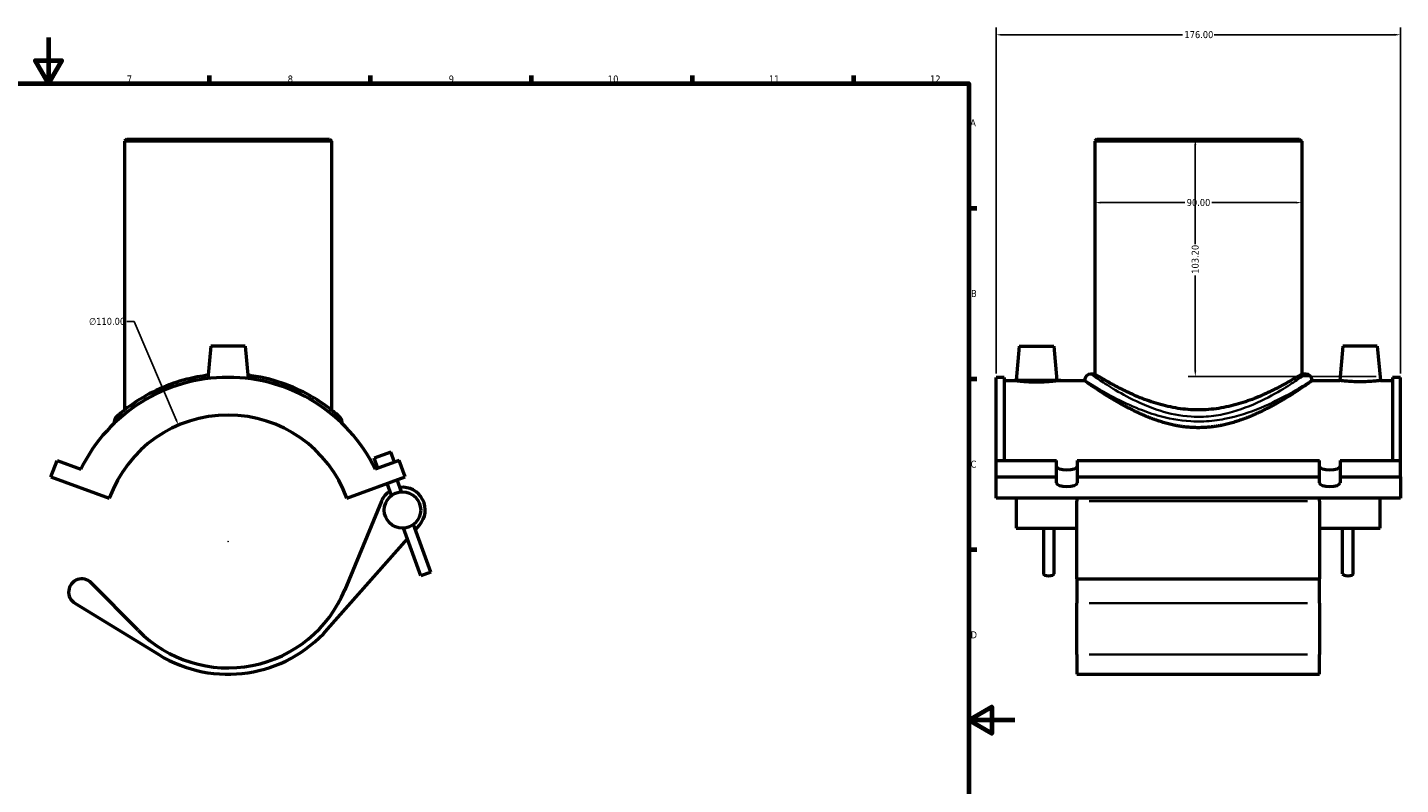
# Model space of a CAD drawing. Header units: millimetres. Extents: x -15 to 1119, y -66 to 1110.
# Tile 3 of 4: x 411 to 1009, y 269 to 598. Entities that reach past the tile are written whole.
import ezdxf

# ---------------------------------------------------------------- set-up
doc = ezdxf.new("R2010")
doc.units = ezdxf.units.MM
for name, color, linetype, lineweight in [('Border (ANSI)', 7, 'Continuous', 70), ('Dimension (ANSI)', 7, 'Continuous', 25), ('Visible (ANSI)', 7, 'Continuous', 50), ('Visible Narrow (ANSI)', 7, 'Continuous', 35)]:
    doc.layers.add(name, color=color, linetype=linetype, lineweight=lineweight)
doc.styles.add('Note Text (ANSI)', font='tahoma.ttf')
doc.dimstyles.new('Default - mm (ANSI)', dxfattribs={"dimtxt": 3.04800009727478, "dimasz": 2.5, "dimexe": 3.174999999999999, "dimexo": 1.600199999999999, "dimgap": 0.8, "dimtad": 0, "dimtoh": 1, "dimrnd": 1e-08, "dimzin": 4, "dimdsep": 46, "dimtxsty": 'Note Text (ANSI)', "dimcen": 0.09, "dimdle": 10, "dimclrd": 256, "dimclre": 256, "dimclrt": 256, "dimadec": 1, "dimazin": 1, "dimtfac": 1, "dimtofl": 0, "dimtmove": 0, "dimatfit": 3, "dimfxl": 1, "dimtolj": 1, "dimtzin": 4, "dimlwd": -1, "dimlwe": -1, "dimarcsym": 0})

# ---------------------------------------------------------------- blocks, each defined once
blk = doc.blocks.new('Borders Default Border')
at = {"layer": 'Border (ANSI)'}
for p, q in [((490.5833435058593, 574.000015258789), (490.5833435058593, 577.4480056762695)), ((560.6666564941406, 574.000015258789), (560.6666564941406, 577.4480056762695)), ((630.7500076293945, 574.000015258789), (630.7500076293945, 577.4480056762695)), ((700.8333587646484, 574.000015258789), (700.8333587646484, 577.4480056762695)), ((770.9166717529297, 574.000015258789), (770.9166717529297, 577.4480056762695)), ((820.999984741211, 519.7499847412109), (824.448013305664, 519.7499847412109)), ((820.999984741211, 445.4999923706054), (824.448013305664, 445.4999923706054)), ((820.999984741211, 371.25), (824.448013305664, 371.25))]:
    blk.add_line(p, q, dxfattribs=at)
at = {"layer": 'Border (ANSI)', "flags": 128}
for points in [[(420.4999923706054, 594.0000152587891), (420.4999923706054, 574.000015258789), (414.7264862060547, 584.000015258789), (426.2734985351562, 584.000015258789), (420.4999923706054, 574.000015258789)], [(20, 20), (20, 574.000015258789), (820.999984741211, 574.000015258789), (820.999984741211, 20), (20, 20)], [(840.9999847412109, 297.0000076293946), (820.999984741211, 297.0000076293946), (830.9999847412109, 302.773494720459), (830.9999847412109, 291.2265014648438), (820.999984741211, 297.0000076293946)]]:
    blk.add_lwpolyline(points, dxfattribs=at)
at = {"layer": 'Border (ANSI)', "char_height": 3.048000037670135, "attachment_point": 7, "style": 'Note Text (ANSI)'}
for s, insert in [('7', (454.5979985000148, 574.3999999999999)), ('8', (524.6301253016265, 574.3308395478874)), ('9', (594.7012666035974, 574.3407196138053)), ('10', (663.9604136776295, 574.3357795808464)), ('11', (734.0437470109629, 574.3999999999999)), ('12', (804.127080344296, 574.3999999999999)), ('A', (821.6274943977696, 555.3509999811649)), ('B', (821.9937927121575, 481.1009999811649)), ('C', (821.7996391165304, 406.7966596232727)), ('D', (821.8073064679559, 332.600999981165))]:
    blk.add_mtext(s, dxfattribs=dict(at, insert=insert))
blk = doc.blocks.new('*D6')
at = {"layer": 'Defpoints', "color": 0, "transparency": 16777216}
for p in [(1008.866248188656, 595.1671210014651), (832.8662481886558, 446.1398716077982), (1008.866248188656, 446.1398716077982)]:
    blk.add_point(p, dxfattribs=at)
at = {"layer": 'Dimension (ANSI)', "transparency": 16777216}
for p, q in [((832.8662481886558, 447.7400716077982), (832.8662481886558, 598.3421210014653)), ((1008.866248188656, 447.7400716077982), (1008.866248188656, 598.3421210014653)), ((835.3662481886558, 595.1671210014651), (914.026540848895, 595.1671210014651)), ((1006.366248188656, 595.1671210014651), (927.7059555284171, 595.1671210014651))]:
    blk.add_line(p, q, dxfattribs=at)
for points in [[(835.3662481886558, 595.5837876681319), (835.3662481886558, 594.7504543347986), (832.8662481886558, 595.1671210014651)], [(1006.366248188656, 595.5837876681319), (1006.366248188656, 594.7504543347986), (1008.866248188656, 595.1671210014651)]]:
    blk.add_solid(points, dxfattribs=at)
at = {"layer": 'Dimension (ANSI)', "transparency": 16777216, "insert": (914.8265408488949, 596.7535548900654), "char_height": 3.04800009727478, "attachment_point": 1, "style": 'Note Text (ANSI)'}
blk.add_mtext('\\A1;176.00', dxfattribs=at)
blk = doc.blocks.new('*D7')
at = {"layer": 'Defpoints', "color": 0, "transparency": 16777216}
for p in [(920.8662481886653, 549.7398716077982), (919.5632221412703, 446.5370501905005), (999.9213453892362, 446.5370501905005)]:
    blk.add_point(p, dxfattribs=at)
at = {"layer": 'Dimension (ANSI)', "transparency": 16777216}
for p, q in [((919.5632221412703, 547.2398716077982), (919.5632221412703, 504.0795789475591)), ((919.5632221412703, 449.0370501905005), (919.5632221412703, 490.400164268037)), ((998.3211453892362, 446.5370501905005), (916.3882221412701, 446.5370501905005))]:
    blk.add_line(p, q, dxfattribs=at)
for points in [[(919.1465554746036, 547.2398716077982), (919.9798888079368, 547.2398716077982), (919.5632221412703, 549.7398716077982)], [(919.1465554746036, 449.0370501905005), (919.9798888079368, 449.0370501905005), (919.5632221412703, 446.5370501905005)]]:
    blk.add_solid(points, dxfattribs=at)
at = {"layer": 'Dimension (ANSI)', "transparency": 16777216, "insert": (917.9757647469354, 491.2001642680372), "char_height": 3.04800009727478, "attachment_point": 1, "rotation": 90, "style": 'Note Text (ANSI)'}
blk.add_mtext('\\A1;103.20', dxfattribs=at)
blk = doc.blocks.new('*D8')
at = {"layer": 'Defpoints', "color": 0, "transparency": 16777216}
for p in [(477.0874530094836, 425.3294149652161), (520.247531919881, 324.1503282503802)]:
    blk.add_point(p, dxfattribs=at)
at = {"layer": 'Dimension (ANSI)', "transparency": 16777216}
for p, q in [((454.6476814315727, 470.3858378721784), (457.8676830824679, 470.3858378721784)), ((457.8676830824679, 470.3858378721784), (476.1065421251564, 427.6289396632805)), ((498.5774924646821, 374.7398716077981), (498.7574924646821, 374.7398716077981)), ((498.6674924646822, 374.6498716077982), (498.6674924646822, 374.8298716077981))]:
    blk.add_line(p, q, dxfattribs=at)
blk.add_solid([(476.4897962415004, 427.7924248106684), (475.7232880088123, 427.4654545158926), (477.0874530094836, 425.3294149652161)], dxfattribs=at)
at = {"layer": 'Dimension (ANSI)', "transparency": 16777216, "insert": (438.1661604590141, 472.0273086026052), "char_height": 3.04800009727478, "attachment_point": 1, "style": 'Note Text (ANSI)'}
blk.add_mtext('\\A1;∅110.00', dxfattribs=at)
blk = doc.blocks.new('*D9')
at = {"layer": 'Defpoints', "color": 0, "transparency": 16777216}
for p in [(875.8662481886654, 522.1544276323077), (875.8662481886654, 522.1544276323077), (965.8662481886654, 522.1544276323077)]:
    blk.add_point(p, dxfattribs=at)
at = {"layer": 'Dimension (ANSI)', "transparency": 16777216}
for p, q in [((878.3662481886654, 522.1544276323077), (915.0080828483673, 522.1544276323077)), ((963.3662481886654, 522.1544276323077), (926.7244135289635, 522.1544276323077))]:
    blk.add_line(p, q, dxfattribs=at)
for points in [[(878.3662481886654, 522.5710942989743), (878.3662481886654, 521.737760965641), (875.8662481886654, 522.1544276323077)], [(963.3662481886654, 522.5710942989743), (963.3662481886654, 521.737760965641), (965.8662481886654, 522.1544276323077)]]:
    blk.add_solid(points, dxfattribs=at)
at = {"layer": 'Dimension (ANSI)', "transparency": 16777216, "insert": (915.8080828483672, 523.7408615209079), "char_height": 3.04800009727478, "attachment_point": 1, "style": 'Note Text (ANSI)'}
blk.add_mtext('\\A1;90.00', dxfattribs=at)

msp = doc.modelspace()

# ---------------------------------------------------------------- linework, layer by layer
at = {"layer": 'Visible (ANSI)'}
for p, q in [((454.5674924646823, 549.7398716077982), (453.6674924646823, 548.8398716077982)), ((454.5674924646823, 549.7398716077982), (542.7674924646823, 549.7398716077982)), ((542.7674924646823, 549.7398716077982), (543.6674924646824, 548.8398716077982)), ((876.7662481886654, 549.7398716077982), (875.8662481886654, 548.8398716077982)), ((876.7662481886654, 549.7398716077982), (964.9662481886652, 549.7398716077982)), ((964.9662481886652, 549.7398716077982), (965.8662481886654, 548.8398716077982)), ((543.6674924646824, 548.8398716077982), (453.6674924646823, 548.8398716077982)), ((453.6674924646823, 548.8398716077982), (453.6674924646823, 431.9660893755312)), ((543.6674924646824, 548.8398716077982), (543.6674924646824, 431.9660893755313)), ((965.8662481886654, 548.8398716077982), (875.8662481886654, 548.8398716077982)), ((875.8662481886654, 548.8398716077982), (875.8662481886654, 447.5398716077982)), ((965.8662481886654, 548.8398716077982), (965.8662481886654, 447.5398716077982)), ((491.1674924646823, 459.7398716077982), (489.9307045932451, 445.6033215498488)), ((506.1674924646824, 459.7398716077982), (491.1674924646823, 459.7398716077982)), ((506.1674924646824, 459.7398716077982), (507.4042803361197, 445.6033215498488)), ((842.9662481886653, 459.7398716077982), (841.6539182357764, 444.7398716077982)), ((842.9662481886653, 459.7398716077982), (857.9662481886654, 459.7398716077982)), ((857.9662481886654, 459.7398716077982), (859.2785781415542, 444.7398716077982)), ((983.7662481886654, 459.7398716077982), (982.4539182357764, 444.7398716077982)), ((998.7662481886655, 459.7398716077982), (983.7662481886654, 459.7398716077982)), ((998.7662481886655, 459.7398716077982), (1000.078578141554, 444.7398716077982)), ((832.8662481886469, 410.0211565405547), (832.8662481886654, 446.1398716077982)), ((836.3862481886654, 446.1398716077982), (832.8662481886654, 446.1398716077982)), ((836.3862481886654, 446.1398716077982), (836.3862481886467, 410.0211565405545)), ((836.3862481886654, 444.7398716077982), (841.6539182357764, 444.7398716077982)), ((859.2785781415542, 444.7398716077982), (871.3662481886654, 444.7398716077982)), ((871.3662481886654, 444.8398716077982), (871.3662481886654, 444.7398716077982)), ((875.8662481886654, 447.5398716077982), (874.0662481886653, 447.5398716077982)), ((967.6662481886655, 447.5398716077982), (965.8662481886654, 447.5398716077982)), ((970.3662481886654, 444.8398716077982), (970.3662481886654, 444.7398716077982)), ((970.3662481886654, 444.7398716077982), (982.4539182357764, 444.7398716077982)), ((1000.078578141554, 444.7398716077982), (1005.346248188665, 444.7398716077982)), ((1005.346248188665, 446.1398716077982), (1005.346248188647, 410.0211565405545)), ((1008.866248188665, 446.1398716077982), (1005.346248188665, 446.1398716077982)), ((1008.866248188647, 410.0211565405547), (1008.866248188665, 446.1398716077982)), ((449.1674924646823, 426.9296215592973), (449.1674924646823, 426.1957750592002)), ((548.1674924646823, 426.9296215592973), (548.1674924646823, 426.1957750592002)), ((569.4882600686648, 413.6271931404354), (562.2526268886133, 410.9936380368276)), ((571.0683931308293, 409.2858132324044), (569.4882600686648, 413.6271931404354)), ((421.6126975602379, 402.7855233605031), (424.2462526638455, 410.0211565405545)), ((424.2462526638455, 410.0211565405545), (434.5982921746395, 406.2533222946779)), ((563.832759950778, 406.6522581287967), (562.2526268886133, 410.9936380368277)), ((573.0887322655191, 410.0211565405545), (562.7366927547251, 406.2533222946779)), ((575.7222873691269, 402.7855233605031), (573.0887322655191, 410.0211565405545)), ((832.8662481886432, 410.0211565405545), (859.1662481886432, 410.0211565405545)), ((832.8662481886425, 402.7855233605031), (832.8662481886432, 410.0211565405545)), ((859.1662481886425, 402.7855233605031), (859.1662481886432, 410.0211565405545)), ((868.1662481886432, 410.0211565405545), (973.5662481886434, 410.0211565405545)), ((868.1662481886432, 410.0211565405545), (868.1662481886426, 402.7855233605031)), ((973.5662481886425, 402.7855233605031), (973.5662481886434, 410.0211565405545)), ((982.5662481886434, 410.0211565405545), (1008.866248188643, 410.0211565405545)), ((982.5662481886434, 410.0211565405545), (982.5662481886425, 402.7855233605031)), ((1008.866248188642, 402.7855233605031), (1008.866248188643, 410.0211565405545)), ((421.6126975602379, 402.7855233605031), (446.9843983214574, 393.5509794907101)), ((550.3505866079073, 393.55097949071), (575.7222873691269, 402.7855233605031)), ((574.1471614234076, 396.3243080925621), (572.2548215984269, 401.5234690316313)), ((832.8662481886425, 402.7855233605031), (859.1662481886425, 402.7855233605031)), ((832.86624818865, 393.5509794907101), (832.8662481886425, 402.7855233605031)), ((859.1662481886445, 400.2203722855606), (859.1662481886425, 402.7855233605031)), ((868.1662481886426, 402.7855233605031), (973.5662481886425, 402.7855233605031)), ((868.1662481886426, 402.7855233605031), (868.1662481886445, 400.2203722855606)), ((973.5662481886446, 400.2203722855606), (973.5662481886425, 402.7855233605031)), ((982.5662481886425, 402.7855233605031), (1008.866248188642, 402.7855233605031)), ((982.5662481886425, 402.7855233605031), (982.5662481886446, 400.2203722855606)), ((1008.866248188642, 402.7855233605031), (1008.86624818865, 393.5509794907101)), ((569.8057815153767, 394.7441750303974), (567.9134416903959, 399.9433359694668)), ((565.4200882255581, 392.2016283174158), (549.4864049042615, 353.7056580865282)), ((1008.86624818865, 393.5509794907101), (832.86624818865, 393.5509794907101)), ((841.6662481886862, 393.55097949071), (841.6662481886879, 380.4954698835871)), ((868.0662481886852, 393.55097949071), (868.0662481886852, 392.2016283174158)), ((868.0662481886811, 358.4898716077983), (868.0662481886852, 392.2016283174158)), ((973.6662481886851, 392.2016283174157), (973.6662481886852, 393.55097949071)), ((973.6662481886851, 392.2016283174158), (973.666248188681, 358.4898716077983)), ((1000.066248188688, 380.4954698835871), (1000.066248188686, 393.55097949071)), ((582.5108614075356, 359.8372549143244), (574.987823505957, 380.5066316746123)), ((586.8522413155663, 361.4173879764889), (579.329203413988, 382.0867647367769)), ((580.1632856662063, 379.7951425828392), (581.989303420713, 381.8636211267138)), ((841.6662481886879, 380.4954698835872), (868.0662481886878, 380.4954698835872)), ((853.4362481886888, 380.4954698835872), (853.4362481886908, 360.6273214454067)), ((858.0562481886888, 380.4954698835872), (858.0562481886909, 360.6273214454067)), ((973.6662481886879, 380.4954698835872), (1000.066248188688, 380.4954698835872)), ((983.6762481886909, 360.6273214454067), (983.6762481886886, 380.4954698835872)), ((988.2962481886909, 360.6273214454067), (988.2962481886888, 380.4954698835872)), ((541.9613897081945, 336.5207538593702), (576.6820804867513, 375.851698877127)), ((586.8522413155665, 361.4173879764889), (582.5108614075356, 359.8372549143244)), ((459.5168588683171, 336.1105059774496), (439.1241496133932, 356.7783961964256)), ((868.0662481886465, 358.4898716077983), (868.0662481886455, 347.8366293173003)), ((868.0662481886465, 358.4898716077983), (973.6662481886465, 358.4898716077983)), ((973.6662481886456, 347.8366293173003), (973.6662481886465, 358.4898716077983)), ((432.0276783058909, 347.8366293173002), (468.502402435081, 325.4942642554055)), ((868.0662481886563, 325.4942642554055), (868.0662481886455, 347.8366293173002)), ((973.6662481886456, 347.8366293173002), (973.6662481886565, 325.4942642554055)), ((868.0662481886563, 325.4942642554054), (868.0662481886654, 316.9898716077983)), ((973.6662481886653, 316.9898716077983), (973.6662481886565, 325.4942642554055)), ((868.0662481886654, 316.9898716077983), (973.6662481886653, 316.9898716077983))]:
    msp.add_line(p, q, dxfattribs=at)
msp.add_circle((574.5674924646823, 388.4154698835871), 7.919999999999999, dxfattribs=at)
for centre, radius, start, end in [((498.6674924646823, 374.7398716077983), 71.40000000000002, 26.19099675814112, 153.8090032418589), ((874.0662481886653, 444.8398716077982), 2.7, 90, 180), ((967.6662481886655, 444.8398716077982), 2.7, 0, 90), ((498.6674924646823, 374.7398716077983), 55, 19.99999999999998, 159.9999999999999), ((451.8674924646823, 426.9296215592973), 2.7, 131.8834621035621, 180), ((545.4674924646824, 426.9296215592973), 2.7, 0, 48.11653789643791), ((574.5674924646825, 388.4154698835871), 9.900000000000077, 123.4933988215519, 157.5150807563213), ((574.5674924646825, 388.4154698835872), 9.899999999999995, 318.5624820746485, 96.50660117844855), ((435.0311288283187, 352.7398716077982), 5.750000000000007, 44.61601944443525, 238.5107069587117), ((498.6674924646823, 374.7398716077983), 55, 224.616019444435, 337.5150807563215), ((498.6674924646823, 374.7398716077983), 57.74999999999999, 238.5107069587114, 318.5624820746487)]:
    msp.add_arc(centre, radius, start, end, dxfattribs=at)
for centre, major_axis, ratio, start_param, end_param in [((863.6662481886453, 407.456005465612), (-4.500000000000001, 0), 0.3420201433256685, 0, 3.141592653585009), ((978.0662481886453, 407.456005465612), (-4.500000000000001, 0), 0.3420201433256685, 0, 3.141592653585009), ((863.6662481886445, 400.2203722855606), (4.500000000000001, 0), 0.3420201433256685, 3.141592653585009, 6.283185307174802), ((978.0662481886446, 400.2203722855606), (4.500000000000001, 0), 0.3420201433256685, 3.141592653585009, 6.283185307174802), ((855.746248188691, 360.6273214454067), (2.310000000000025, 0), 0.3420201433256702, 3.141592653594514, 6.283185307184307), ((985.986248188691, 360.6273214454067), (-2.310000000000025, 0), 0.3420201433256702, 4.7214e-12, 3.141592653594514)]:
    msp.add_ellipse(centre, major_axis=major_axis, ratio=ratio, start_param=start_param, end_param=end_param, dxfattribs=at)
for points, knots in [([(490.0568544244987, 447.0273152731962), (486.8148420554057, 446.6398131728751), (483.6553059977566, 446.042411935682), (476.405091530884, 444.191149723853), (472.4745609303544, 442.7733527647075), (464.6734271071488, 439.2869918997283), (460.9993786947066, 437.1392423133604), (455.0121389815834, 433.1124350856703), (452.721609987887, 431.2367832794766), (450.7012690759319, 429.511144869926), (450.2718662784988, 429.1250062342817), (450.0845665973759, 428.9574156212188), (450.065000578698, 428.9399387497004), (450.0650168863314, 428.9399722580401)], [24.21185952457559, 24.21185952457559, 24.21185952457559, 24.21185952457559, 25.19203140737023, 25.19203140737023, 26.58176405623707, 26.58176405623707, 28.28040874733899, 28.28040874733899, 30.01718026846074, 30.01718026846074, 30.90762068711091, 30.90762068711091, 31.14318840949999, 31.14318840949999, 31.14318840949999, 31.14318840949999]), ([(547.2700602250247, 428.9397831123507), (547.2700602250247, 428.9397831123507), (546.8904420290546, 429.2862580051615), (545.3399439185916, 430.6210127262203), (544.0773123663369, 431.6778770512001), (540.5189402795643, 434.356470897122), (538.0764179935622, 436.0414780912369), (531.960429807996, 439.5888189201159), (528.1665354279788, 441.4514225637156), (519.3323196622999, 444.7142226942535), (514.2121485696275, 446.0710166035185), (508.2918863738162, 446.9026652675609), (507.7866940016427, 446.9680908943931), (507.2794323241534, 447.0282721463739)], [15.57159123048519, 15.57159123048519, 15.57159123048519, 15.57159123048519, 16.60087803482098, 16.60087803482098, 17.76568248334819, 17.76568248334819, 19.1480568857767, 19.1480568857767, 20.69791498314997, 20.69791498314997, 22.34958189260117, 22.34958189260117, 22.50285859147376, 22.50285859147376, 22.50285859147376, 22.50285859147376]), ([(859.2785781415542, 444.7398716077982), (859.2785781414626, 444.7398716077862), (859.058464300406, 444.7107692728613), (858.1631007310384, 444.6053074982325), (857.4878851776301, 444.5304132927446), (855.9270932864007, 444.3891150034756), (854.936518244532, 444.3134872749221), (852.7619539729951, 444.2064762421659), (851.5778425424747, 444.1766919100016), (849.3546538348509, 444.1766919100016), (848.1705424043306, 444.2064762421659), (845.995978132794, 444.3134872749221), (845.0054030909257, 444.3891150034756), (843.4446111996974, 444.5304132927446), (842.7693956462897, 444.6053074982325), (841.8740320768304, 444.7107692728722), (841.6539182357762, 444.7398716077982), (841.6539182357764, 444.7398716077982)], [1.333050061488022, 1.333050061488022, 1.33305006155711, 1.33305006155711, 1.666096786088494, 1.666096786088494, 1.999143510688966, 1.999143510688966, 2.332621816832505, 2.332621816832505, 2.666100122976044, 2.666100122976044, 2.999578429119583, 2.999578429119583, 3.333056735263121, 3.333056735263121, 3.666103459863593, 3.666103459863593, 3.999150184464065, 3.999150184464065, 3.999150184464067, 3.999150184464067]), ([(970.3662481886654, 444.7398716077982), (970.3662481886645, 444.7398716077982), (970.043992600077, 444.5107853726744), (968.7299230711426, 443.5908791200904), (967.7386653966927, 442.9005736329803), (965.170347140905, 441.160583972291), (963.591152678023, 440.1099845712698), (959.9990286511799, 437.8208411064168), (957.9859154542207, 436.5834615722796), (953.7177107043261, 434.1190447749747), (951.2965694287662, 432.7954940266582), (946.0165122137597, 430.2104640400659), (943.1576603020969, 428.9503727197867), (937.1332823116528, 426.763798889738), (933.9614301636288, 425.8388242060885), (927.4708074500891, 424.571983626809), (924.1509529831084, 424.2348208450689), (917.5815433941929, 424.2348208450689), (914.2616889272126, 424.571983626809), (907.7710662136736, 425.8388242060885), (904.5992140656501, 426.763798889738), (898.5748360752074, 428.9503727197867), (895.7159841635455, 430.2104640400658), (890.4359269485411, 432.7954940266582), (888.0147856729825, 434.1190447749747), (883.7465809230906, 436.5834615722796), (881.7334677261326, 437.8208411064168), (878.1413436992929, 440.1099845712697), (876.5621492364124, 441.160583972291), (873.9938309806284, 442.9005736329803), (873.0025733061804, 443.5908791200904), (871.6885037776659, 444.5107853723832), (871.3662481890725, 444.7398716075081), (871.3662481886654, 444.7398716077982)], [7.823824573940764, 7.823824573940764, 7.823824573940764, 7.823824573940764, 8.794369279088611, 8.794369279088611, 9.76491398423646, 9.76491398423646, 10.7354586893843, 10.7354586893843, 11.70600339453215, 11.70600339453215, 12.6914148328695, 12.6914148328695, 13.67682627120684, 13.67682627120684, 14.66223770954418, 14.66223770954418, 15.64764914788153, 15.64764914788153, 16.63306058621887, 16.63306058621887, 17.61847202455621, 17.61847202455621, 18.60388346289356, 18.60388346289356, 19.5892949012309, 19.5892949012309, 20.55983960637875, 20.55983960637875, 21.5303843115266, 21.5303843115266, 22.50092901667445, 22.50092901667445, 23.47147372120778, 23.47147372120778, 23.47147372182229, 23.47147372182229]), ([(920.866248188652, 431.9660893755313), (917.933732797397, 431.9660893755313), (914.9426034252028, 432.198400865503), (909.0605357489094, 433.0988285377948), (906.1691110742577, 433.7646145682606), (900.6663822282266, 435.369467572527), (898.049305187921, 436.3074862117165), (893.2199214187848, 438.2558354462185), (891.0074937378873, 439.2646552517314), (887.1000553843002, 441.1635272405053), (885.2577798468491, 442.1262120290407), (881.9822339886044, 443.9130052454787), (880.5487381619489, 444.7359901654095), (878.2249513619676, 446.0997703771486), (877.3327736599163, 446.6410902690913), (876.1531916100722, 447.3613509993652), (875.8662481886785, 447.5398716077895), (875.8662481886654, 447.5398716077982)], [0, 0, 0, 0, 0.8797546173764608, 0.8797546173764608, 1.759509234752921, 1.759509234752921, 2.639263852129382, 2.639263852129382, 3.519018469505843, 3.519018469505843, 4.392195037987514, 4.392195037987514, 5.265371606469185, 5.265371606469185, 6.138548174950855, 6.138548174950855, 7.011724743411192, 7.011724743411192, 7.011724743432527, 7.011724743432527]), ([(965.8662481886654, 447.5398716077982), (965.8662481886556, 447.5398716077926), (965.5793047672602, 447.3613509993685), (964.3997227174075, 446.6410902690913), (963.5075450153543, 446.0997703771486), (961.18375821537, 444.7359901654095), (959.7502623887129, 443.9130052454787), (956.4747165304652, 442.1262120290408), (954.6324409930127, 441.1635272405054), (950.7250026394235, 439.2646552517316), (948.5125749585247, 438.2558354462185), (943.6831911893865, 436.3074862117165), (941.0661141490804, 435.369467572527), (935.5633853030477, 433.7646145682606), (932.6719606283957, 433.0988285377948), (926.7898929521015, 432.198400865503), (923.798763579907, 431.9660893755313), (920.866248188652, 431.9660893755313)], [21.03517423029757, 21.03517423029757, 21.03517423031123, 21.03517423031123, 21.90835079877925, 21.90835079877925, 22.78152736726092, 22.78152736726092, 23.65470393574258, 23.65470393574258, 24.52788050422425, 24.52788050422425, 25.40763512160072, 25.40763512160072, 26.28738973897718, 26.28738973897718, 27.16714435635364, 27.16714435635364, 28.04689897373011, 28.04689897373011, 28.04689897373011, 28.04689897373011]), ([(1000.078578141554, 444.7398716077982), (1000.078578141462, 444.7398716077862), (999.8584643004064, 444.7107692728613), (998.9631007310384, 444.6053074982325), (998.28788517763, 444.5304132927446), (996.7270932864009, 444.3891150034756), (995.7365182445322, 444.3134872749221), (993.561953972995, 444.2064762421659), (992.3778425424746, 444.1766919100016), (991.2662481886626, 444.1766919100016), (990.154653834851, 444.1766919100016), (988.9705424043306, 444.2064762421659), (986.7959781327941, 444.3134872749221), (985.8054030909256, 444.3891150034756), (984.2446111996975, 444.5304132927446), (983.5693956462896, 444.6053074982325), (982.6740320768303, 444.7107692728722), (982.4539182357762, 444.7398716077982), (982.4539182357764, 444.7398716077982)], [3.999150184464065, 3.999150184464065, 3.999150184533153, 3.999150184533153, 4.332196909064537, 4.332196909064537, 4.665243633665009, 4.665243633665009, 4.998721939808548, 4.998721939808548, 5.332200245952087, 5.332200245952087, 5.332200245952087, 5.665678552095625, 5.665678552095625, 5.999156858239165, 5.999156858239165, 6.332203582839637, 6.332203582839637, 6.665250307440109, 6.665250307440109, 6.66525030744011, 6.66525030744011])]:
    msp.add_open_spline(points, degree=3, knots=knots, dxfattribs=at)
at = {"layer": 'Visible Narrow (ANSI)'}
for p, q in [((873.3462481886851, 392.2016283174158), (968.3862481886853, 392.2016283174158)), ((873.3462481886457, 347.8366293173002), (968.3862481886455, 347.8366293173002)), ((873.3462481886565, 325.4942642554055), (968.3862481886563, 325.4942642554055))]:
    msp.add_line(p, q, dxfattribs=at)
msp.add_arc((545.4674924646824, 426.9296215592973), 2.699999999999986, 2.405826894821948, 45.71071100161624, dxfattribs=at)
for points, knots in [([(872.0173358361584, 444.4304067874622), (872.055848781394, 444.4062782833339), (872.0960417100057, 444.381112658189), (872.8544341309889, 443.9065934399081), (874.0626013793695, 443.1539641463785), (877.5517861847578, 441.0645140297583), (879.9618756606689, 439.6591470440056), (886.0029405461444, 436.4166348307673), (889.7493025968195, 434.5441338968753), (896.8001239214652, 431.6223601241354), (899.8641783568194, 430.5027455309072), (907.6331160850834, 428.253933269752), (912.5314804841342, 427.3085243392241), (919.4591981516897, 426.9153675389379), (921.38499525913, 426.9005426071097), (926.3641836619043, 427.1079751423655), (929.3991908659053, 427.4797927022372), (938.0433134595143, 429.1414307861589), (943.3380149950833, 430.9475185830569), (952.625663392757, 434.8249799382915), (956.6721862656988, 436.8930739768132), (962.8068376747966, 440.2501329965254), (965.1143910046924, 441.6153468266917), (968.1548677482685, 443.4550555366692), (969.1279384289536, 444.0613348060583), (969.7142930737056, 444.4293722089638)], [-38.1503864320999, -38.1503864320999, -38.1503864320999, -38.1503864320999, -38.08088046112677, -38.08088046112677, -36.8912641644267, -36.8912641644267, -35.52178594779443, -35.52178594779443, -33.97519857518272, -33.97519857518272, -32.92516525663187, -32.92516525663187, -31.46455863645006, -31.46455863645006, -30.90762068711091, -30.90762068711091, -30.01718026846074, -30.01718026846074, -28.28040874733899, -28.28040874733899, -26.58176405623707, -26.58176405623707, -25.19203140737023, -25.19203140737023, -24.13593927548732, -24.13593927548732, -24.13593927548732, -24.13593927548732]), ([(967.0498542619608, 447.1135612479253), (966.4954825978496, 446.7313483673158), (965.5754884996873, 446.1017173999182), (962.7008559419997, 444.191149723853), (960.5191691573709, 442.7733527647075), (954.7191350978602, 439.2869918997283), (950.8933316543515, 437.1392423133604), (942.1122822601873, 433.1124350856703), (937.1063826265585, 431.2367832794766), (928.9337576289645, 429.511144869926), (926.0642962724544, 429.1250062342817), (921.356699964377, 428.9095841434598), (919.5359463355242, 428.9249800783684), (912.9861041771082, 429.3332798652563), (908.3549232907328, 430.3151025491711), (901.0097458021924, 432.6505309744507), (898.1128216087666, 433.8132690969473), (891.4465905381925, 436.8475790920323), (887.9045755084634, 438.7922020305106), (882.1930232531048, 442.1596041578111), (879.9143932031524, 443.6191008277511), (876.6155275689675, 445.7890290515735), (875.4732603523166, 446.5706469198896), (874.7562347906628, 447.0634429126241), (874.7182342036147, 447.0895778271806), (874.6818219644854, 447.1146356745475)], [24.13593927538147, 24.13593927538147, 24.13593927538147, 24.13593927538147, 25.19203140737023, 25.19203140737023, 26.58176405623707, 26.58176405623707, 28.28040874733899, 28.28040874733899, 30.01718026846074, 30.01718026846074, 30.90762068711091, 30.90762068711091, 31.46455863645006, 31.46455863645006, 32.92516525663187, 32.92516525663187, 33.97519857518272, 33.97519857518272, 35.52178594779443, 35.52178594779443, 36.8912641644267, 36.8912641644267, 38.08088046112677, 38.08088046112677, 38.15038643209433, 38.15038643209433, 38.15038643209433, 38.15038643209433]), ([(449.1889133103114, 426.9478097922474), (449.1985058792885, 426.9559179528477), (449.2113355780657, 426.9667667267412), (449.3782551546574, 427.1079751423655), (449.8155867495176, 427.4797927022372), (451.7250435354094, 429.0217616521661), (453.7093105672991, 430.5623969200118), (456.3082539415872, 432.2733063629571)], [-31.00247414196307, -31.00247414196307, -31.00247414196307, -31.00247414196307, -30.90762068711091, -30.90762068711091, -30.01718026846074, -30.01718026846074, -28.4696173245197, -28.4696173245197, -28.4696173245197, -28.4696173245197]), ([(541.027100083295, 432.2726915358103), (541.8315614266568, 431.7434133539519), (542.5763709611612, 431.2311277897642), (544.9157914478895, 429.5661653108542), (546.2017371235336, 428.548497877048), (547.6795910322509, 427.3456730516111), (548.0551621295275, 427.0258739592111), (548.1458978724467, 426.9481629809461)], [-18.24513763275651, -18.24513763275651, -18.24513763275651, -18.24513763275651, -17.76568248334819, -17.76568248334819, -16.60087803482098, -16.60087803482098, -15.71230419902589, -15.71230419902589, -15.71230419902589, -15.71230419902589])]:
    msp.add_open_spline(points, degree=3, knots=knots, dxfattribs=at)

# ---------------------------------------------------------------- block references
msp.add_blockref('Borders Default Border', (0, 0))

# ---------------------------------------------------------------- dimensions: what is measured, and where the dimension line sits
at = {"layer": 'Dimension (ANSI)'}
for base, p1, p2, angle, override, picture, middle in [((1008.866248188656, 595.1671210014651), (832.8662481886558, 446.1398716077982), (1008.866248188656, 446.1398716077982), 180, {"dimtoh": 0, "dimdec": 2, "dimtp": 0, "dimtm": 0, "dimtdec": 2, "dimatfit": 1}, '*D6', (920.8662481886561, 595.1671210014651)), ((919.5632221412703, 446.5370501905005), (920.8662481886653, 549.7398716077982), (999.9213453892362, 446.5370501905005), 90, {"dimtoh": 0, "dimdec": 2, "dimse1": 1, "dimtp": 0, "dimtm": 0, "dimtdec": 2, "dimatfit": 1}, '*D7', (919.5632221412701, 497.2398716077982)), ((875.8662481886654, 522.1544276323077), (965.8662481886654, 522.1544276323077), (875.8662481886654, 522.1544276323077), 180, {"dimtoh": 0, "dimdec": 2, "dimse1": 1, "dimse2": 1, "dimtp": 0, "dimtm": 0, "dimtdec": 2, "dimatfit": 1}, '*D9', (920.8662481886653, 522.1544276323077))]:
    dim = msp.add_linear_dim(base=base, p1=p1, p2=p2, angle=angle, dimstyle='Default - mm (ANSI)', override=override, dxfattribs=at)
    dim.commit()
    dim.dimension.update_dxf_attribs({"geometry": picture, "text_midpoint": middle, "dimtype": 160})
dim = msp.add_diameter_dim_2p(p1=(520.247531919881, 324.1503282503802), p2=(477.0874530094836, 425.3294149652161), dimstyle='Default - mm (ANSI)', override={"dimtih": 1, "dimdec": 2, "dimlfac": 0.9999999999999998, "dimtp": 0, "dimtm": 0, "dimtdec": 2}, dxfattribs=at)
dim.commit()
dim.dimension.update_dxf_attribs({"geometry": '*D8', "text_midpoint": (446.0069209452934, 470.3858378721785), "dimtype": 163})

doc.saveas('drawing.dxf')
